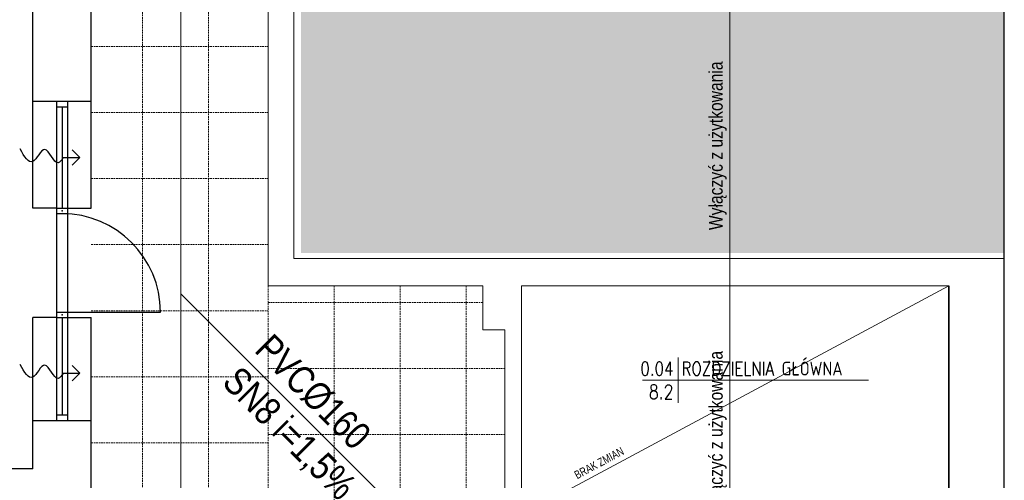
# Model space of a CAD drawing. Header units: millimetres. Extents: x -523 to 1404227, y -783705 to 1038705.
# Tile 101 of 256: x 446405 to 455344, y 130200 to 134384. Entities that reach past the tile are written whole.
import ezdxf
from ezdxf.enums import TextEntityAlignment as Align

# ---------------------------------------------------------------- set-up
doc = ezdxf.new("R2010")
doc.units = ezdxf.units.MM
doc.linetypes.add('DASHEDX2', pattern=[1.5, 1, -0.5])
for name, color, linetype, lineweight in [('2. Obrys', 7, 'Continuous', 30), ('BA_KS_ist.', 34, 'Continuous', 13), ('BA_met', 7, 'Continuous', 18), ('Cienka', 7, 'Continuous', 18), ('MM_KS_OPISY', 7, 'Continuous', 9), ('mm_Wentylacja', 5, 'Continuous', 50), ('PG_PRZERYWANE_ŚREDNIE', 1, 'DASHEDX2', 18), ('PG_WYPOSAŻENIE', 1, 'Continuous', 18), ('PG_ŚCIANY_DZIAŁOWE', 3, 'Continuous', 18), ('PG_ŚCIANY_SŁUPY', 4, 'Continuous', 35), ('Przekrojowa', 60, 'Continuous', 18)]:
    doc.layers.add(name, color=color, linetype=linetype, lineweight=lineweight)
doc.styles.add('BIKTC', font='bikromsw.shx', dxfattribs={"width": 0.8})
doc.styles.add('BIKTS', font='bikromsw.shx', dxfattribs={"width": 0.85})
doc.styles.add('ROMANS', font='romans', dxfattribs={"width": 0.7})
doc.styles.get("Standard").update_dxf_attribs({"font": 'arial.ttf'})

# ---------------------------------------------------------------- blocks, each defined once
blk = doc.blocks.new('bikmet')
blk.add_line((0, 1.65), (0, -1.65))
at = {"style": 'ROMANS', "width": 0.8}
blk.add_attdef('NRPOM', text='', height=1, dxfattribs=at).set_placement((-0.333, 0.333), align=Align.RIGHT)
blk.add_attdef('NWAPOM', (0.25, 0.333), '', height=1, dxfattribs=at)
blk.add_attdef('RAREA', text='', height=1.042, dxfattribs=at).set_placement((-0.333, -0.333), align=Align.TOP_RIGHT)
blk.add_attdef('PODLOGA', text='', height=1.042, dxfattribs=at).set_placement((0.25, -0.333), align=Align.TOP_LEFT)
blk = doc.blocks.new('podciecie')
at = {"layer": 'mm_Wentylacja', "color": 142, "lineweight": 30}
for p, q in [((23288, -37575.5), (23288, -37590.5)), ((23288, -37590.5), (23280.93, -37583.43)), ((23288, -37590.5), (23295.07, -37583.43))]:
    blk.add_line(p, q, dxfattribs=at)
blk.add_spline([(23288, -37575.5), (23283.25, -37570.75), (23295.25, -37558.75), (23284.25, -37547.75), (23295.75, -37536.25)], degree=3, dxfattribs=at)
blk = doc.blocks.new('A$C31e338d0')
at = {"lineweight": 20}
h = blk.add_hatch(dxfattribs=at)
h.set_pattern_fill('ANGLE', color=252, scale=20, angle=45)
h.set_pattern_definition([(45, (-151630.97, 278978.93), (-98.782817, 98.782817), [101.6, -38.1]), (135, (-151630.97, 278978.93), (-98.782817, -98.782817), [101.6, -38.1])])
h.paths.add_polyline_path([(375644.5, 18879.5), (373568.5, 18879.5), (373568.5, 13393.1), (379953.4, 13393.1), (379952.2, 22384.2), (379442.3, 22378), (379443.4, 22377.7), (375644.5, 22327.7)])
for p, q in [((373268.4, 22631.9), (373268.4, 13094.4)), ((373503.4, 13344.4), (373503.4, 18951.9))]:
    blk.add_line(p, q, dxfattribs=at)
for p, q in [((379953.4, 11134.4), (379953.4, 22688.1)), ((371663.4, 13801.1), (371663.4, 19314.4)), ((371133.4, 13801.1), (371133.4, 18844.4)), ((371663.4, 14769.4), (371133.4, 14769.4)), ((371348.4, 14769.4), (371348.4, 13751.1)), ((371448.4, 14769.4), (371448.4, 13749.7)), ((371448.4, 14719.4), (371348.4, 14719.4)), ((371398.4, 14719.4), (371398.4, 13801.1)), ((371348.4, 13801.1), (371133.4, 13801.1)), ((371348.4, 13801.1), (371448.4, 13801.1)), ((371448.4, 13801.1), (371663.4, 13801.1)), ((371348.4, 13751.1), (371448.4, 13751.1)), ((371348.4, 13751.1), (371348.4, 12857.8)), ((371448.4, 13751.1), (371448.4, 12857.8)), ((371133.4, 11434.4), (371133.4, 12807.8)), ((371348.4, 12807.8), (371133.4, 12807.8)), ((371348.4, 12857.8), (371348.4, 11869.4)), ((371348.4, 12857.8), (371448.4, 12857.8)), ((371348.4, 12807.8), (371448.4, 12807.8)), ((371398.4, 12857.8), (372291.7, 12857.8)), ((371398.4, 12807.8), (371398.4, 11919.4)), ((371448.4, 12857.8), (371448.4, 11869.4)), ((371448.4, 12807.8), (371663.4, 12807.8)), ((371663.4, 10964.4), (371663.4, 12807.8)), ((371448.4, 11919.4), (371348.4, 11919.4)), ((371663.4, 11869.4), (371133.4, 11869.4)), ((371133.4, 11434.4), (363793.4, 11434.4))]:
    blk.add_line(p, q)
blk.add_arc((371398.4, 12857.8), 893.3, 0, 90)
for p in [(371398.4, 13776.1), (371398.4, 13776.1), (371398.4, 13776.1), (371398.4, 13776.1), (371398.4, 12832.8), (371398.4, 12832.8), (371398.4, 12832.8), (371398.4, 12832.8)]:
    blk.add_point(p)
at = {"layer": 'BA_met', "color": 18}
blk.add_lwpolyline([(376669.1, 12239.4), (378719.4, 12239.4)], dxfattribs=at)
at = {"layer": 'Cienka'}
blk.add_line((375568.4, 11014.4), (379448.4, 13094.4), dxfattribs=at)
at = {"layer": 'PG_PRZERYWANE_ŚREDNIE', "color": 251, "lineweight": 15, "ltscale": 15}
for p, q in [((372128.4, 31714.4), (372128.4, 5414.4)), ((372728.4, 31714.4), (372728.4, 5414.4)), ((371663.4, 15269.4), (373268.4, 15269.4)), ((371663.4, 14669.4), (373268.4, 14669.4)), ((371663.4, 14069.4), (373268.4, 14069.4)), ((371663.4, 13469.4), (373268.4, 13469.4)), ((371663.4, 12869.4), (373268.4, 12869.4)), ((371663.4, 12269.4), (373268.4, 12269.4)), ((371663.4, 11669.4), (373268.4, 11669.4))]:
    blk.add_line(p, q, dxfattribs=at)
at = {"layer": 'PG_PRZERYWANE_ŚREDNIE', "color": 9, "lineweight": 15, "ltscale": 15}
for p, q in [((373268.4, 13094.4), (373268.4, 9624.4)), ((373868.4, 13094.4), (373868.4, 9624.4)), ((374468.4, 13094.4), (374468.4, 9624.4)), ((375068.4, 13094.4), (375068.4, 9624.4)), ((373268.4, 12944.4), (375219.6, 12944.4)), ((373268.4, 12344.4), (375418.4, 12344.4)), ((373268.4, 11744.4), (375418.4, 11744.4))]:
    blk.add_line(p, q, dxfattribs=at)
at = {"layer": 'PG_ŚCIANY_DZIAŁOWE', "color": 18}
for p, q in [((379953.4, 13344.4), (373503.4, 13344.4)), ((373268.4, 13094.4), (375219.6, 13094.4)), ((375219.6, 13094.4), (375219.6, 12696.9)), ((379448.4, 13094.4), (375568.4, 13094.4)), ((375568.4, 11014.4), (375568.4, 13094.4)), ((375219.6, 12696.9), (375418.4, 12696.9)), ((375418.4, 12696.9), (375418.4, 10864.4))]:
    blk.add_line(p, q, dxfattribs=at)
at = {"layer": 'PG_ŚCIANY_SŁUPY', "color": 18}
blk.add_line((379448.4, 10864.4), (379448.4, 13094.4), dxfattribs=at)
at = {"layer": 'BA_met', "color": 18, "xscale": 125, "yscale": 125, "zscale": 125}
blk.add_blockref('bikmet', (376991.1, 12239.4), dxfattribs=at).add_auto_attribs({'NRPOM': '0.04', 'NWAPOM': 'ROZDZIELNIA GŁÓWNA', 'RAREA': '8.2'})
at = {"layer": 'mm_Wentylacja', "color": 2, "lineweight": 30, "xscale": 10, "yscale": 10, "zscale": 10, "rotation": 90}
for p in [(-4345.2, -218619.1), (-4345.2, -220577.5)]:
    blk.add_blockref('podciecie', p, dxfattribs=at)
at = {"layer": 'PG_WYPOSAŻENIE', "color": 18, "insert": (376040, 11403.8), "char_height": 75, "attachment_point": 1, "rotation": 28.19498, "style": 'BIKTC'}
blk.add_mtext_dynamic_manual_height_columns('BRAK ZMIAN', width=6506.795, gutter_width=500, heights=[0], dxfattribs=at)

msp = doc.modelspace()

# ---------------------------------------------------------------- linework, layer by layer
at = {"layer": 'BA_KS_ist.', "linetype": 'Continuous', "ltscale": 25}
for p, q in [((447867.25, 131892.19), (447867.25, 141713.3)), ((451545.43, 128217.15), (447867.25, 131895.32)), ((447867.25, 131892.19), (447867.25, 129709.48))]:
    msp.add_line(p, q, dxfattribs=at)
at = {"layer": 'Przekrojowa'}
msp.add_line((452853.42, 126906.02), (452853.42, 142023.4), dxfattribs=at)

# ---------------------------------------------------------------- block references
at = {"layer": '2. Obrys'}
msp.add_blockref('A$C31e338d0', (75390.84, 118871.37), dxfattribs=at)

# ---------------------------------------------------------------- texts
at = {"layer": 'MM_KS_OPISY', "insert": (448702.66, 131549.17), "char_height": 250, "attachment_point": 1, "rotation": 315}
msp.add_mtext_dynamic_manual_height_columns('\\fArial Narrow|b0|i0|c238|p34;PVC%%C160\\PSN8 i=1,5%', width=1695.9543, gutter_width=10, heights=[0], dxfattribs=at)
at = {"layer": 'Przekrojowa', "color": 1, "style": 'BIKTS', "width": 0.85}
for p in [(452787.13, 132472.98), (452787.13, 129843.98)]:
    msp.add_text('Wyłączyć z użytkowania', height=125, rotation=90, dxfattribs=at).set_placement(p)

doc.saveas('drawing.dxf')
